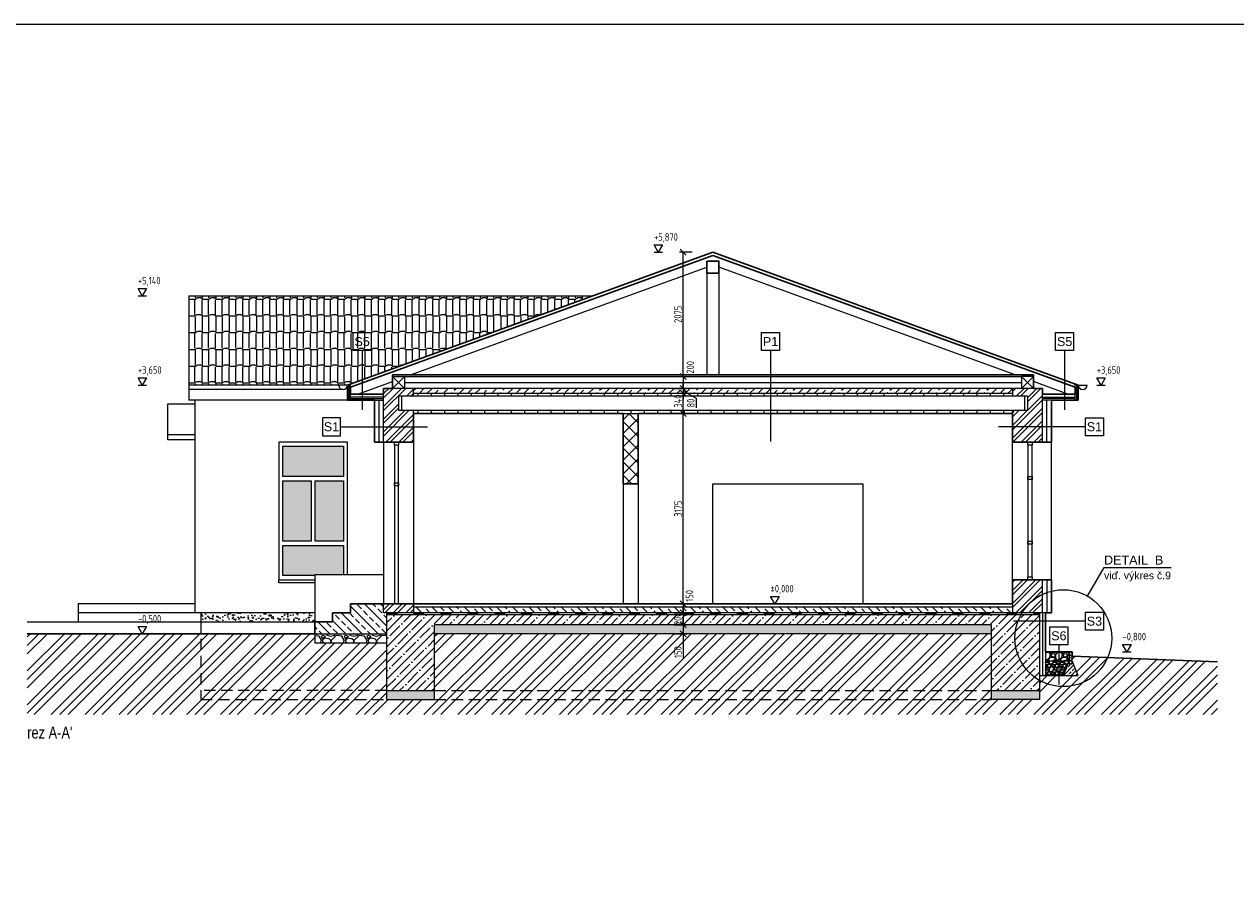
# Model space of a CAD drawing. Header units: millimetres. Extents: x -66400 to 220000, y -39950 to 48800.
# Tile 25 of 48: x 49800 to 70029, y 5867 to 20450. Entities that reach past the tile are written whole.
import ezdxf

# ---------------------------------------------------------------- set-up
doc = ezdxf.new("R2010")
doc.units = ezdxf.units.MM
doc.linetypes.add('ACAD_ISO03W100', pattern=[30, 12, -18])
doc.linetypes.add('HIDDEN', pattern=[9.525, 6.35, -3.175])
doc.layers.get('Defpoints').update_dxf_attribs({"color": 161})
for name, color, linetype, lineweight in [('A koty', 7, 'Continuous', 5), ('A okná-dvere', 144, 'Continuous', 9), ('A pod', 8, 'HIDDEN', 9), ('A steny', 30, 'Continuous', 30), ('A tenkeciary', 8, 'Continuous', 9), ('A tepel.izolacia', 7, 'BATTING', 5), ('HYDROIZOLACIE', 7, 'ACAD_ISO03W100', 30), ('stamp', 1, 'Continuous', 5)]:
    doc.layers.add(name, color=color, linetype=linetype, lineweight=lineweight)
doc.layers.add('A srafy', color=7, linetype='Continuous', lineweight=5, true_color=0x7a7a7a)
doc.styles.add('ARIAL', font='arial.ttf', dxfattribs={"height": 2})
doc.styles.add('ISOCP', font='isocp.shx', dxfattribs={"width": 0.8})
doc.styles.add('TUCNE', font='txt', dxfattribs={"width": 0.7, "height": 600})
doc.linetypes.add('BATTING', pattern='A,0.00254,-2.54,[134,ltypeshp.shx,S=2.54,R=0,X=-2.54,Y=0],-5.08,[134,ltypeshp.shx,S=2.54,R=180,X=2.54,Y=0],-2.54', length=10.16254)
doc.dimstyles.new('50', dxfattribs={"dimscale": 50, "dimtxt": 2.5, "dimasz": 2, "dimexe": 1.25, "dimexo": 3, "dimgap": 0.5, "dimtad": 1, "dimdec": 0, "dimrnd": 5, "dimtxsty": 'ISOCP', "dimblk": 'OBLIQUE', "dimcen": 1.4, "dimclrd": 256, "dimclre": 256, "dimclrt": 256, "dimadec": 0, "dimazin": 0, "dimtfac": 1, "dimtdec": 0, "dimtix": 1, "dimtmove": 2, "dimatfit": 0, "dimfxl": 0, "dimarcsym": 0})
pattern_1 = [(45, (35926.62, 36411.8), (-106.066, 106.066), []), (45, (35997.33, 36411.8), (-106.066, 106.066), [])]
pattern_2 = [(135, (107495.3, 33925), (-134.70384, -134.70384), []), (135, (107495.3, 34059.7), (-134.70384, -134.70384), [95.25, -47.625])]

# ---------------------------------------------------------------- blocks, each defined once
blk = doc.blocks.new('_Oblique')
at = {"color": 0, "linetype": 'ByBlock', "lineweight": -2}
blk.add_line((-0.5, -0.5), (0.5, 0.5), dxfattribs=at)
blk = doc.blocks.new('*D395')
at = {"layer": 'A koty', "lineweight": -2, "transparency": 16777216}
for p, q in [((60653, 13950), (60865, 13950)), ((60803, 10775), (60803, 13950)), ((60653, 10775), (60865, 10775))]:
    blk.add_line(p, q, dxfattribs=at)
at = {"layer": 'Defpoints', "color": 0, "transparency": 16777216}
for p in [(60050, 13950), (60803, 13950), (60050, 10775)]:
    blk.add_point(p, dxfattribs=at)
at = {"layer": 'A koty', "lineweight": -2, "transparency": 16777216, "xscale": 100, "yscale": 100, "zscale": 100}
for p, rotation in [((60803, 13950), 90), ((60803, 10775), 270)]:
    blk.add_blockref('_Oblique', p, dxfattribs=dict(at, rotation=rotation))
at = {"layer": 'A koty', "transparency": 16777216, "insert": (60715, 12363), "char_height": 125, "attachment_point": 5, "rotation": 90, "style": 'ISOCP'}
blk.add_mtext('3175', dxfattribs=at)
blk = doc.blocks.new('*D396')
at = {"layer": 'A koty', "lineweight": -2, "transparency": 16777216}
for p, q in [((60653, 14290), (60865, 14290)), ((60803, 13950), (60803, 14290)), ((60653, 13950), (60865, 13950))]:
    blk.add_line(p, q, dxfattribs=at)
at = {"layer": 'Defpoints', "color": 0, "transparency": 16777216}
for p in [(56300, 14290), (60803, 14290), (60050, 13950)]:
    blk.add_point(p, dxfattribs=at)
at = {"layer": 'A koty', "lineweight": -2, "transparency": 16777216, "xscale": 100, "yscale": 100, "zscale": 100}
for p, rotation in [((60803, 14290), 90), ((60803, 13950), 270)]:
    blk.add_blockref('_Oblique', p, dxfattribs=dict(at, rotation=rotation))
at = {"layer": 'A koty', "transparency": 16777216, "insert": (60715, 14160), "char_height": 125, "attachment_point": 5, "rotation": 90, "style": 'ISOCP'}
blk.add_mtext('340', dxfattribs=at)
blk = doc.blocks.new('*D397')
at = {"layer": 'A koty', "lineweight": -2, "transparency": 16777216}
for p, q in [((60953, 16645), (60740, 16645)), ((60803, 14570), (60803, 16645)), ((60653, 14570), (60865, 14570))]:
    blk.add_line(p, q, dxfattribs=at)
at = {"layer": 'Defpoints', "color": 0, "transparency": 16777216}
for p in [(60803, 16645), (61300, 16645), (56150, 14570)]:
    blk.add_point(p, dxfattribs=at)
at = {"layer": 'A koty', "lineweight": -2, "transparency": 16777216, "xscale": 100, "yscale": 100, "zscale": 100}
for p, rotation in [((60803, 16645), 90), ((60803, 14570), 270)]:
    blk.add_blockref('_Oblique', p, dxfattribs=dict(at, rotation=rotation))
at = {"layer": 'A koty', "transparency": 16777216, "insert": (60715, 15608), "char_height": 125, "attachment_point": 5, "rotation": 90, "style": 'ISOCP'}
blk.add_mtext('2075', dxfattribs=at)
blk = doc.blocks.new('*D398')
at = {"layer": 'A koty', "lineweight": -2, "transparency": 16777216}
for p, q in [((60653, 10775), (60865, 10775)), ((60803, 10775), (60803, 10875)), ((60803, 10775), (60803, 10625)), ((60653, 10625), (60865, 10625)), ((60803, 10625), (60803, 10525))]:
    blk.add_line(p, q, dxfattribs=at)
at = {"layer": 'Defpoints', "color": 0, "transparency": 16777216}
for p in [(60050, 10775), (56300, 10625), (60803, 10625)]:
    blk.add_point(p, dxfattribs=at)
at = {"layer": 'A koty', "lineweight": -2, "transparency": 16777216, "xscale": 100, "yscale": 100, "zscale": 100}
for p, rotation in [((60803, 10775), 270), ((60803, 10625), 90)]:
    blk.add_blockref('_Oblique', p, dxfattribs=dict(at, rotation=rotation))
at = {"layer": 'A koty', "transparency": 16777216, "insert": (60908, 10907), "char_height": 125, "attachment_point": 5, "rotation": 90, "style": 'ISOCP'}
blk.add_mtext('150', dxfattribs=at)
blk = doc.blocks.new('*D399')
at = {"layer": 'A koty', "lineweight": -2, "transparency": 16777216}
for p, q in [((60803, 10425), (60803, 10525)), ((60653, 10425), (60865, 10425)), ((60803, 10425), (60803, 10275)), ((60653, 10275), (60865, 10275)), ((60803, 10275), (60803, 9865))]:
    blk.add_line(p, q, dxfattribs=at)
at = {"layer": 'Defpoints', "color": 0, "transparency": 16777216}
for p in [(56650, 10425), (56650, 10275), (60803, 10275)]:
    blk.add_point(p, dxfattribs=at)
at = {"layer": 'A koty', "lineweight": -2, "transparency": 16777216, "xscale": 100, "yscale": 100, "zscale": 100}
for p, rotation in [((60803, 10425), 270), ((60803, 10275), 90)]:
    blk.add_blockref('_Oblique', p, dxfattribs=dict(at, rotation=rotation))
at = {"layer": 'A koty', "transparency": 16777216, "insert": (60715, 9970), "char_height": 125, "attachment_point": 5, "rotation": 90, "style": 'ISOCP'}
blk.add_mtext('150', dxfattribs=at)
blk = doc.blocks.new('*D400')
at = {"layer": 'A koty', "lineweight": -2, "transparency": 16777216}
for p, q in [((60653, 14570), (60865, 14570)), ((60803, 14570), (60803, 14670)), ((60803, 14570), (60803, 14370)), ((60653, 14370), (60865, 14370)), ((60803, 14370), (60803, 14270))]:
    blk.add_line(p, q, dxfattribs=at)
at = {"layer": 'Defpoints', "color": 0, "transparency": 16777216}
for p in [(56150, 14570), (56150, 14370), (60803, 14370)]:
    blk.add_point(p, dxfattribs=at)
at = {"layer": 'A koty', "lineweight": -2, "transparency": 16777216, "xscale": 100, "yscale": 100, "zscale": 100}
for p, rotation in [((60803, 14570), 270), ((60803, 14370), 90)]:
    blk.add_blockref('_Oblique', p, dxfattribs=dict(at, rotation=rotation))
at = {"layer": 'A koty', "transparency": 16777216, "insert": (60921, 14723), "char_height": 125, "attachment_point": 5, "rotation": 90, "style": 'ISOCP'}
blk.add_mtext('200', dxfattribs=at)
blk = doc.blocks.new('*D401')
at = {"layer": 'A koty', "lineweight": -2, "transparency": 16777216}
for p, q in [((60653, 14370), (60865, 14370)), ((60803, 14370), (60803, 14470)), ((60803, 14370), (60803, 14290)), ((60803, 14370), (60803, 14290)), ((60653, 14290), (60865, 14290)), ((60803, 14330), (61018, 14205)), ((60803, 14290), (60803, 14190)), ((61018, 14205), (61018, 14045))]:
    blk.add_line(p, q, dxfattribs=at)
at = {"layer": 'Defpoints', "color": 0, "transparency": 16777216}
for p in [(56150, 14370), (56300, 14290), (60803, 14290)]:
    blk.add_point(p, dxfattribs=at)
at = {"layer": 'A koty', "lineweight": -2, "transparency": 16777216, "xscale": 100, "yscale": 100, "zscale": 100}
for p, rotation in [((60803, 14370), 270), ((60803, 14290), 90)]:
    blk.add_blockref('_Oblique', p, dxfattribs=dict(at, rotation=rotation))
at = {"layer": 'A koty', "transparency": 16777216, "insert": (60930, 14125), "char_height": 125, "attachment_point": 5, "rotation": 90, "style": 'ISOCP'}
blk.add_mtext('80', dxfattribs=at)
blk = doc.blocks.new('*D402')
at = {"layer": 'A koty', "lineweight": -2, "transparency": 16777216}
for p, q in [((60803, 10625), (60803, 10725)), ((60653, 10625), (60865, 10625)), ((60803, 10625), (60803, 10425)), ((60653, 10425), (60865, 10425)), ((60803, 10425), (60803, 10325))]:
    blk.add_line(p, q, dxfattribs=at)
at = {"layer": 'Defpoints', "color": 0, "transparency": 16777216}
for p in [(56300, 10625), (56650, 10425), (60803, 10425)]:
    blk.add_point(p, dxfattribs=at)
at = {"layer": 'A koty', "lineweight": -2, "transparency": 16777216, "xscale": 100, "yscale": 100, "zscale": 100}
for p, rotation in [((60803, 10625), 270), ((60803, 10425), 90)]:
    blk.add_blockref('_Oblique', p, dxfattribs=dict(at, rotation=rotation))
at = {"layer": 'A koty', "transparency": 16777216, "insert": (60715, 10525), "char_height": 125, "attachment_point": 5, "rotation": 90, "style": 'ISOCP'}
blk.add_mtext('200', dxfattribs=at)

msp = doc.modelspace()

# ---------------------------------------------------------------- hatches: boundary and pattern name
at = {"layer": 'A srafy'}
h = msp.add_hatch(dxfattribs=at)
h.set_pattern_fill('BRAMAC-ALPSKA-28', color=256, scale=1.5)
h.set_pattern_definition([(90, (20257.61, 50625), (-226.5768, 1e-14), [247.8687, -312.53]), (31.72983, (20257.61, 50606.95), (226.57683, -1e-09), [44.162, -1021.4082]), (0, (20295.2, 50630.17), (0, 560.399), [42.6329, -183.944]), (148.2702, (20375.37, 50606.95), (-226.57683, -2e-08), [44.162, -1021.4087]), (0, (20375.37, 50606.95), (0, 560.399), [108.821, -117.7557]), (90, (20375.37, 50625), (-226.5768, 1e-14), [247.8687, -312.53]), (31.72983, (20250.11, 50887.14), (226.57683, -1e-09), [44.162, -1021.4082]), (0, (20287.7, 50910.37), (0, 560.399), [42.6329, -183.944]), (148.27017, (20367.87, 50887.14), (-226.57683, -1e-09), [44.162, -1021.4082]), (0, (20367.87, 50887.14), (0, 560.399), [108.8215, -117.7554]), (90, (20250.11, 50905.2), (-226.5768, 1e-14), [247.8687, -312.53]), (90, (20367.87, 50905.2), (-226.5768, 1e-14), [247.8687, -312.53])])
h.paths.add_polyline_path([(55200, 14425), (59300, 15917.3), (52550, 15917.3), (52550, 14425)])
h = msp.add_hatch(dxfattribs=at)
h.set_pattern_fill('ZDIVO-OBECNE', color=256, scale=50)
h.set_pattern_definition(pattern_1)
h.paths.add_polyline_path([(56300, 13900), (56300, 14000), (56050, 14000), (56050, 14240), (56300, 14240), (56300, 14370), (55800, 14370), (55800, 14225), (55800, 13475), (56300, 13475)])
h = msp.add_hatch(dxfattribs=at)
h.set_pattern_fill('ANSI33', color=256, scale=30)
h.set_pattern_definition([(45, (107495.3, 34005), (-134.70384, 134.70384), []), (45, (107630, 34005), (-134.70384, 134.70384), [95.25, -47.625])])
h.paths.add_polyline_path([(66300, 14370), (56300, 14370), (56300, 14290), (66300, 14290)])
h = msp.add_hatch(dxfattribs=at)
h.set_pattern_fill('ZDIVO-OBECNE', color=256, scale=50)
h.set_pattern_definition(pattern_1)
h.paths.add_polyline_path([(66800, 14225), (66800, 14370), (66300, 14370), (66300, 14240), (66550, 14240), (66550, 14000), (66300, 14000), (66300, 13900), (66300, 13475), (66800, 13475)])
h = msp.add_hatch(dxfattribs=at)
h.set_pattern_fill('ANSI31', color=256, scale=70, angle=45)
h.set_pattern_definition([(90, (107495.3, 33990), (-222.25, 0), [])])
h.paths.add_polyline_path([(56350, 14290), (56350, 14240), (66300, 14240), (66300, 14290)])
h = msp.add_hatch(dxfattribs=at)
h.set_pattern_fill('ANSI31', color=256, scale=70, angle=45)
h.set_pattern_definition([(90, (107495.3, 33900), (-222.25, 0), [])])
h.paths.add_polyline_path([(66300, 14000), (56300, 14000), (56300, 13950), (66300, 13950)])
h = msp.add_hatch(dxfattribs=at)
h.set_pattern_fill('ANSI37', color=256, scale=50)
h.set_pattern_definition([(45, (107495.3, 33925), (-112.2532, 112.2532), []), (135, (107495.3, 33925), (-112.2532, -112.2532), [])])
h.paths.add_polyline_path([(60050, 13950), (59800, 13950), (59800, 12775), (60050, 12775)])
h = msp.add_hatch(color=256, dxfattribs=at)
h.dxf.hatch_style = 1
h.paths.add_polyline_path([(55130, 12900), (55130, 13405), (54120, 13405), (54120, 12900)])
h.paths.add_polyline_path([(55130, 12830), (54660, 12830), (54660, 11820), (55130, 11820)])
h.paths.add_polyline_path([(54590, 12830), (54120, 12830), (54120, 11820), (54590, 11820)])
h.paths.add_polyline_path([(54650, 11245), (54650, 11260), (55130, 11260), (55130, 11750), (54120, 11750), (54120, 11245)])
h = msp.add_hatch(dxfattribs=at)
h.set_pattern_fill('ZDIVO-OBECNE', color=256, scale=50)
h.set_pattern_definition(pattern_1)
h.paths.add_polyline_path([(66800, 11175), (66300, 11175), (66300, 10775), (66300, 10625), (66750, 10625), (66800, 10625)])
h = msp.add_hatch(dxfattribs=at)
h.set_pattern_fill('ANSI33', color=256, scale=30, angle=90)
h.set_pattern_definition(pattern_2)
h.paths.add_polyline_path([(55850, 10275), (55850, 10625), (55800, 10625), (55800, 10775), (55250, 10775), (55250, 10625), (54950, 10625), (54950, 10475), (54650, 10475), (54650, 10275)])
h = msp.add_hatch(dxfattribs=at)
h.set_pattern_fill('ZDIVO-OBECNE', color=256, scale=50)
h.set_pattern_definition(pattern_1)
h.paths.add_polyline_path([(56300, 10775), (55800, 10775), (55800, 10625), (55850, 10625), (56300, 10625)])
h = msp.add_hatch(dxfattribs=at)
h.set_pattern_fill('ANSI33', color=256, scale=30, angle=90)
h.set_pattern_definition(pattern_2)
h.paths.add_polyline_path([(56300, 10725), (56300, 10625), (66300, 10625), (66300, 10725)])
h = msp.add_hatch(dxfattribs=at)
h.set_pattern_fill('AR-CONC', color=256, angle=90)
h.set_pattern_definition([(140, (-7300, 27925), (15.9391, 182.18467), [19.05, -209.55]), (85, (-7300, 27925), (-191.05685, -35.2434), [15.24, -167.6406]), (190.45144, (-7298.67, 27940.18), (-175.11775, 146.94125), [16.19, -178.09024]), (136.1842, (-7350.8, 27925), (42.0423, 271.07904), [28.575, -314.325]), (186.63556, (-7347.3, 27947.6), (-247.4261, 237.4041), [24.285, -267.1356]), (81.18415, (-7350.8, 27925), (-247.4261, 237.4041), [22.86, -251.4597]), (111, (-7338.1, 27950.4), (102.2652, 151.6144), [19.05, -209.55]), (56, (-7338.1, 27950.4), (-184.18797, 61.80203), [15.24, -167.64]), (161.45145, (-7329.58, 27963.03), (-81.92277, 213.4164), [16.19, -178.08994]), (127.5, (-7300, 27925), (-84.55504, 3.0886), [0, -165.608, 0, -170.18, 0, -168.275]), (97.5, (-7300, 27925), (-100.18057, 66.81966), [0, -97.028, 0, -161.798, 0, -64.135]), (57.5, (-7300, 27868.36), (5.728744, 135.590595), [0, -63.5, 0, -198.12, 0, -262.89]), (47.5, (-7300, 27842.96), (-25.4265, 148.12918), [0, -82.55, 0, -131.572, 0, -186.69])])
h.paths.add_polyline_path([(54650, 10625), (52750, 10625), (52750, 10475), (54650, 10475)])
h = msp.add_hatch(dxfattribs=at)
h.set_pattern_fill('ANSI35', color=256, scale=30)
h.paths.add_polyline_path([(56650, 10425), (65950, 10425), (65950, 9325), (66750, 9325), (66750, 10595), (55850, 10595), (55850, 9325), (56650, 9325)])
h = msp.add_hatch(dxfattribs=at)
h.set_pattern_fill('GRAVEL', color=256, scale=10)
h.set_pattern_definition([(228.01279, (36109.496, 36665.796), (-2032, -2286), [34.1721, -3383.0484]), (184.96974, (36086.636, 36640.396), (3047.9999988, 254.0000145), [58.6405, -5805.4049]), (132.510447, (36028.216, 36635.316), (2540.000001, -2793.999999), [41.3482, -4093.4723]), (267.27369, (35929.156, 36571.816), (254.0000005, 5080), [53.4005, -5286.6437]), (292.833654, (35926.616, 36518.476), (-1270, 3048), [52.3634, -5183.9808]), (357.27369, (35946.936, 36470.216), (-5080, 254.0000005), [53.4005, -5286.6437]), (37.69424, (36000.276, 36467.676), (-3301.9999999, -2540.0000002), [70.6194, -6991.3115]), (72.255328, (36056.156, 36510.856), (1778.0000005, 5587.9999998), [66.672, -6600.5257]), (121.429566, (36076.476, 36574.356), (-2032.0000003, 3301.9999998), [53.5813, -5304.5546]), (175.23636, (36048.536, 36620.076), (2794, -254), [61.1713, -2997.3937]), (222.397438, (35987.576, 36625.156), (-3047.9999999, -2794.0000001), [79.1078, -7831.6773]), (138.814075, (36180.616, 36569.276), (-1778, 1524), [27.0005, -2673.0566]), (171.469234, (36160.296, 36587.056), (3302, -507.9999994), [51.3682, -5085.4639]), (225, (36109.5, 36594.68), (-4e-14, -254), [35.921, -323.2893]), (203.19859, (36091.716, 36625.156), (1270, 508), [19.3441, -1915.0622]), (291.80141, (36073.936, 36617.536), (-254, 762), [27.3566, -1340.4753]), (30.96376, (36084.096, 36592.136), (762, 508), [44.432, -1436.6298]), (161.56505, (36122.196, 36615), (508, -254), [32.1287, -771.0898]), (16.38954, (35926.616, 36617.536), (2540, 762), [45.0088, -4455.8827]), (70.346176, (35969.796, 36630.236), (-1016, -2794), [37.7599, -3738.2216]), (293.19859, (36122.196, 36665.796), (-508, 1270), [38.688, -1895.7184]), (343.61046, (36137.436, 36630.236), (-2540, 762), [45.0088, -4455.8827]), (339.443955, (35926.616, 36460.056), (-1270, 508), [43.4035, -2126.7734]), (294.77514, (35967.256, 36444.816), (-1270.0000015, 2793.999999), [36.3672, -3600.3593]), (66.80141, (36124.736, 36411.796), (508, 1270), [38.688, -1895.7184]), (17.354025, (36139.976, 36447.356), (-3302, -1016), [42.5783, -4215.2376]), (69.443955, (36000.276, 36411.796), (-508, -1270), [21.7018, -2148.4752]), (101.30993, (36109.496, 36411.796), (-254, 1016), [12.9515, -1282.1995]), (165.96376, (36106.956, 36424.496), (762, -254), [52.3634, -994.9055]), (186.009006, (36056.156, 36437.196), (2540, 254), [48.5267, -4804.1365]), (303.69007, (36084.096, 36569.276), (-254, 508), [36.6324, -879.1776]), (353.157227, (36104.416, 36538.796), (4318, -507.9999998), [63.9557, -6331.6009]), (60.945396, (36167.916, 36531.176), (-1016, -1778), [26.1508, -2588.9392]), (90, (36180.62, 36554.04), (-254, 254), [15.24, -238.76]), (120.256437, (36051.076, 36444.816), (1016, -1778), [35.2867, -3493.3941]), (48.01279, (36033.296, 36475.296), (2032, 2286), [68.3443, -3348.8762]), (0, (36079.02, 36526.1), (254, 254), [66.04, -187.96]), (325.304846, (36145.056, 36526.096), (2540.000001, -1777.9999986), [40.161, -3975.9317]), (254.0546, (36178.076, 36503.236), (-254, -1016), [36.9829, -1812.165]), (207.645975, (36167.916, 36467.676), (-4826.0000002, -2539.9999997), [60.2145, -5961.2464]), (175.42608, (36114.576, 36439.736), (-3302, 254), [63.703, -6306.5846])])
h.paths.add_polyline_path([(56650, 9175), (56650, 9325), (55850, 9325), (55850, 9175)])
h.paths.add_polyline_path([(65950, 10275), (65950, 10425), (56650, 10425), (56650, 10275)])
h.paths.add_polyline_path([(66750, 9175), (66750, 9325), (65950, 9325), (65950, 9175)])
h = msp.add_hatch(dxfattribs=at)
h.set_pattern_fill('ZEM_PUVODNI', color=256, scale=100)
h.set_pattern_definition([(45, (107495.3, 33925), (-282.8427, 282.8427), []), (45, (107636.7, 33925), (-282.8427, 282.8427), []), (45, (107778.14, 33925), (-282.8427, 282.8427), [])])
h.paths.add_polyline_path([(67300, 9903.2), (67300, 9822.6), (67400, 9575), (66750, 9575), (66750, 9175), (65950, 9175), (65950, 10275), (56650, 10275), (56650, 9175), (55850, 9175), (55850, 10125), (54650, 10125), (54650, 10275), (49850, 10275), (49850, 8925), (69725.3, 8925), (69725.3, 9807.3)])
h = msp.add_hatch(dxfattribs=at)
h.set_pattern_fill('GRAVEL', color=256, scale=15)
h.set_pattern_definition([(228.01279, (107769.616, 34306), (-3048, -3429), [51.2582, -5074.5725]), (184.96974, (107735.326, 34267.9), (4571.999998, 381.0000217), [87.9607, -8708.1073]), (132.510447, (107647.696, 34260.28), (3810.000002, -4190.999999), [62.0222, -6140.2084]), (267.27369, (107499.106, 34165.03), (381.000001, 7620), [80.1007, -7929.9656]), (292.833654, (107495.296, 34085.02), (-1905, 4572), [78.545, -7775.9712]), (357.27369, (107525.776, 34012.63), (-7620, 381.000001), [80.1007, -7929.9656]), (37.69424, (107605.786, 34008.82), (-4952.9999998, -3810.0000003), [105.929, -10486.9673]), (72.255328, (107689.606, 34073.59), (2667.0000007, 8381.9999998), [100.008, -9900.7885]), (121.429566, (107720.086, 34168.84), (-3048.0000004, 4953), [80.372, -7956.8319]), (175.23636, (107678.176, 34237.42), (4191, -381), [91.757, -4496.0905]), (222.397438, (107586.736, 34245.04), (-4571.9999999, -4191.0000002), [118.6617, -11747.5159]), (138.814075, (107876.296, 34161.22), (-2667, 2286), [40.5007, -4009.5849]), (171.469234, (107845.816, 34187.89), (4953, -761.999999), [77.0523, -7628.1958]), (225, (107769.62, 34199.32), (-5e-14, -381), [53.8814, -484.934]), (203.19859, (107742.946, 34245.04), (1905, 762), [29.0162, -2872.5934]), (291.80141, (107716.276, 34233.61), (-381, 1143), [41.0348, -2010.713]), (30.96376, (107731.516, 34195.51), (1143, 762), [66.648, -2154.9447]), (161.56505, (107788.67, 34229.8), (762, -381), [48.193, -1156.6347]), (16.38954, (107495.296, 34233.61), (3810, 1143), [67.5132, -6683.824]), (70.346176, (107560.066, 34252.66), (-1524, -4191), [56.6398, -5607.3324]), (293.19859, (107788.666, 34306), (-762, 1905), [58.032, -2843.5775]), (343.61046, (107811.526, 34252.66), (-3810, 1143), [67.5132, -6683.824]), (339.443955, (107495.296, 33997.39), (-1905, 762), [65.1053, -3190.1601]), (294.77514, (107556.256, 33974.53), (-1905.000002, 4190.999999), [54.5508, -5400.539]), (66.80141, (107792.476, 33925), (762, 1905), [58.032, -2843.5775]), (17.354025, (107815.336, 33978.34), (-4953, -1524), [63.8674, -6322.8564]), (69.443955, (107605.786, 33925), (-762, -1905), [32.5526, -3222.7128]), (101.30993, (107769.616, 33925), (-381, 1524), [19.4272, -1923.2992]), (165.96376, (107765.81, 33944.05), (1143, -381), [78.545, -1492.3582]), (186.009006, (107689.606, 33963.1), (3810, 381), [72.79, -7206.2047]), (303.69007, (107731.52, 34161.22), (-381, 762), [54.9486, -1318.7665]), (353.157227, (107761.996, 34115.5), (6477, -761.9999997), [95.9335, -9497.4014]), (60.945396, (107857.246, 34104.07), (-1524, -2667), [39.2262, -3883.4088]), (90, (107876.3, 34138.36), (-381, 381), [22.86, -358.14]), (120.256437, (107681.986, 33974.53), (1524, -2667), [52.93, -5240.0911]), (48.01279, (107655.316, 34020.25), (3048, 3429), [102.5164, -5023.3143]), (0, (107723.9, 34096.45), (381, 381), [99.06, -281.94]), (325.304846, (107822.956, 34096.45), (3810.000001, -2666.999998), [60.2414, -5963.8975]), (254.0546, (107872.486, 34062.16), (-381, -1524), [55.4744, -2718.2475]), (207.645975, (107857.246, 34008.82), (-7239.0000003, -3809.9999995), [90.3218, -8941.8697]), (175.42608, (107777.236, 33966.91), (-4953, 381), [95.5544, -9459.877])])
h.paths.add_polyline_path([(54650, 10275), (54650, 10125), (55850, 10125), (55850, 10275)])
at = {"layer": 'A srafy', "true_color": 0xf0300a}
h = msp.add_hatch(dxfattribs=at)
h.set_pattern_fill('GRAVEL', color=20, scale=8)
h.set_pattern_definition([(228.012788, (36072.92, 36614.996), (-1625.6, -1828.8), [27.3377, -2706.4387]), (184.96974, (36054.632, 36594.676), (2438.399999, 203.2000116), [46.9124, -4644.3239]), (132.510447, (36007.896, 36590.612), (2032.000001, -2235.1999992), [33.0785, -3274.7778]), (267.27369, (35928.648, 36539.812), (203.2000004, 4064), [42.7204, -4229.315]), (292.833654, (35926.616, 36497.14), (-1016, 2438.4), [41.8907, -4147.1846]), (357.27369, (35942.872, 36458.532), (-4064, 203.2000004), [42.7204, -4229.315]), (37.69424, (35985.5436, 36456.5), (-2641.5999999, -2032.0000002), [56.4955, -5593.0492]), (72.255328, (36030.2476, 36491.044), (1422.4000004, 4470.3999999), [53.3376, -5280.4205]), (121.429566, (36046.504, 36541.844), (-1625.6000002, 2641.5999999), [42.865, -4243.6437]), (175.23636, (36024.152, 36578.42), (2235.2, -203.2000004), [48.9371, -2397.915]), (222.397438, (35975.3836, 36582.484), (-2438.3999999, -2235.2000001), [63.2862, -6265.3418]), (138.814075, (36129.816, 36537.78), (-1422.4, 1219.2), [21.6004, -2138.4453]), (171.469234, (36113.56, 36552.004), (2641.6, -406.3999995), [41.0946, -4068.3711]), (225, (36072.92, 36558.1), (-3e-14, -203.2), [28.7367, -258.6314]), (203.19859, (36058.696, 36582.484), (1016, 406.4), [15.4753, -1532.0498]), (291.80141, (36044.47, 36576.388), (-203.2, 609.6), [21.88525, -1072.3802]), (30.96376, (36052.6, 36556.068), (609.6, 406.4), [35.5456, -1149.3039]), (161.56505, (36083.08, 36574.356), (406.4, -203.2), [25.703, -616.8718]), (16.38954, (35926.616, 36576.388), (2032, 609.6), [36.007, -3564.7061]), (70.346176, (35961.16, 36586.548), (-812.8, -2235.2), [30.2079, -2990.5773]), (293.19859, (36083.08, 36614.996), (-406.4, 1016), [30.9504, -1516.5747]), (343.61046, (36095.272, 36586.548), (-2032, 609.6), [36.007, -3564.7061]), (339.443955, (35926.616, 36450.404), (-1016, 406.4), [34.7228, -1701.4187]), (294.77514, (35959.128, 36438.212), (-1016.000001, 2235.1999995), [29.0938, -2880.2875]), (66.80141, (36085.112, 36411.796), (406.4, 1016), [30.9504, -1516.5747]), (17.354025, (36097.304, 36440.244), (-2641.6, -812.8), [34.0626, -3372.1901]), (69.443955, (35985.544, 36411.796), (-406.4, -1016), [17.3614, -1718.7802]), (101.30993, (36072.92, 36411.796), (-203.2, 812.8), [10.3612, -1025.7596]), (165.96376, (36070.89, 36421.956), (609.6, -203.2), [41.8907, -795.9244]), (186.009006, (36030.248, 36432.116), (2032, 203.2), [38.8214, -3843.3092]), (303.69007, (36052.6, 36537.78), (-203.2, 406.4), [29.3059, -703.3421]), (353.157227, (36068.856, 36513.396), (3454.4, -406.3999998), [51.1645, -5065.2807]), (60.945396, (36119.656, 36507.3), (-812.8, -1422.4), [20.9207, -2071.1514]), (90, (36129.82, 36525.59), (-203.2, 203.2), [12.192, -191.008]), (120.256437, (36026.184, 36438.212), (812.8, -1422.4), [28.2294, -2794.7153]), (48.012787, (36011.96, 36462.596), (1625.6, 1828.8), [54.6754, -2679.101]), (0, (36048.54, 36503.24), (203.2, 203.2), [52.832, -150.368]), (325.304846, (36101.368, 36503.236), (2032.0000008, -1422.399999), [32.1288, -3180.7453]), (254.054604, (36127.784, 36484.948), (-203.2, -812.8), [29.5863, -1449.732]), (207.645975, (36119.656, 36456.5), (-3860.8000001, -2031.9999997), [48.1716, -4768.99715]), (175.426079, (36076.984, 36434.148), (-2641.6, 203.2), [50.9624, -5045.2677])])
h.paths.add_polyline_path([(66850, 9975), (66850, 9825), (67250, 9825), (67250, 9975)])
at = {"layer": 'A srafy'}
h = msp.add_hatch(dxfattribs=at)
h.set_pattern_fill('ANSI33', color=256, scale=10, angle=90)
h.set_pattern_definition([(135, (35926.616, 36411.796), (-44.90128, -44.90128), []), (135, (35926.616, 36456.7), (-44.90128, -44.90128), [31.75, -15.875])])
h.paths.add_polyline_path([(67250, 9775), (67300, 9775), (67300, 9903.2), (67300, 9975), (67250, 9975)])
at = {"layer": 'A srafy', "true_color": 0xf0300a}
h = msp.add_hatch(dxfattribs=at)
h.set_pattern_fill('GRAVEL', color=20, scale=5)
h.set_pattern_definition([(228.012788, (36018.056, 36538.796), (-1016, -1143), [17.08607, -1691.5242]), (184.969741, (36006.6256, 36526.096), (1523.9999994, 127.0000072), [29.32024, -2902.70244]), (132.510447, (35977.4156, 36523.556), (1270.0000005, -1396.9999995), [20.67408, -2046.73614]), (267.273689, (35927.8856, 36491.806), (127.0000003, 2540), [26.70023, -2643.32187]), (292.833654, (35926.6156, 36465.136), (-635.00000005, 1524), [26.1817, -2591.9904]), (357.273689, (35936.7756, 36441.006), (-2540, 127.0000003), [26.70023, -2643.32187]), (37.69424, (35963.4456, 36439.736), (-1650.99999993, -1270.0000001), [35.3097, -3495.65577]), (72.255328, (35991.3856, 36461.326), (889.00000024, 2793.9999999), [33.33598, -3300.26283]), (121.429566, (36001.5456, 36493.076), (-1016.00000014, 1650.9999999), [26.79065, -2652.2773]), (175.236358, (35987.576, 36515.936), (1397, -127.0000002), [30.58566, -1498.69685]), (222.397438, (35957.0956, 36518.476), (-1523.99999995, -1397.00000005), [39.5539, -3915.83863]), (138.814075, (36053.616, 36490.536), (-889, 762), [13.50023, -1336.5283]), (171.469234, (36043.4556, 36499.426), (1651, -253.9999997), [25.6841, -2542.73195]), (225, (36018.06, 36503.24), (-2e-14, -127), [17.96047, -161.64466]), (203.19859, (36009.166, 36518.476), (635, 254), [9.67207, -957.5311]), (291.80141, (36000.276, 36514.666), (-127, 381), [13.6783, -670.23765]), (30.963757, (36005.356, 36501.966), (381, 254), [22.216, -718.3149]), (161.56505, (36024.406, 36513.396), (254, -127), [16.06436, -385.5449]), (16.38954, (35926.6156, 36514.666), (1270, 381), [22.5044, -2227.94133]), (70.346176, (35948.206, 36521.016), (-508, -1397), [18.87995, -1869.1108]), (293.19859, (36024.406, 36538.796), (-254, 635), [19.344, -947.85918]), (343.61046, (36032.0256, 36521.016), (-1270, 380.9999999), [22.5044, -2227.94133]), (339.443955, (35926.616, 36435.926), (-635, 254), [21.70176, -1063.3867]), (294.77514, (35946.936, 36428.306), (-635.0000008, 1396.9999997), [18.1836, -1800.17967]), (66.80141, (36025.676, 36411.796), (254, 635), [19.344, -947.85918]), (17.354025, (36033.2956, 36429.576), (-1651, -508.0000001), [21.28914, -2107.6188]), (69.443955, (35963.446, 36411.796), (-254, -635), [10.85088, -1074.2376]), (101.30993, (36018.056, 36411.796), (-127, 508), [6.47573, -641.09975]), (165.96376, (36016.786, 36418.146), (381, -127), [26.1817, -497.45273]), (186.009006, (35991.3856, 36424.496), (1270, 127.0000001), [24.26335, -2402.06824]), (303.69007, (36005.356, 36490.536), (-127, 254), [18.3162, -439.5888]), (353.157227, (36015.5156, 36475.296), (2159, -253.9999999), [31.97784, -3165.80045]), (60.945396, (36047.266, 36471.486), (-508, -889), [13.0754, -1294.4696]), (90, (36053.62, 36482.92), (-127, 127), [7.62, -119.38]), (120.256437, (35988.846, 36428.306), (508, -889), [17.64335, -1746.69704]), (48.012787, (35979.956, 36443.546), (1016, 1143), [34.17214, -1674.4381]), (0, (36002.82, 36468.95), (127, 127), [33.02, -93.98]), (325.304846, (36035.836, 36468.946), (1270.0000005, -888.9999993), [20.08048, -1987.96584]), (254.054604, (36052.346, 36457.516), (-127, -508), [18.49145, -906.0825]), (207.645975, (36047.2656, 36439.736), (-2413.0000001, -1269.9999998), [30.10725, -2980.62322]), (175.426079, (36020.5956, 36425.766), (-1651, 127), [31.85147, -3153.29232])])
h.paths.add_polyline_path([(66850, 9825), (66850, 9575), (67150, 9575), (67250, 9822.6), (67250, 9825)])
at = {"layer": 'A srafy'}
h = msp.add_hatch(dxfattribs=at)
h.set_pattern_fill('ANSI33', color=256, scale=15)
h.set_pattern_definition([(45, (35926.62, 36411.8), (-67.35192, 67.35192), []), (45, (35993.97, 36411.8), (-67.35192, 67.35192), [47.625, -23.8125])])
h.paths.add_polyline_path([(67250, 9775), (67250, 9822.6), (67150, 9575), (67400, 9575), (67300, 9822.6), (67300, 9775)])

# ---------------------------------------------------------------- linework, layer by layer
at = {"layer": 'A koty'}
for p, q in [((60317.7, 16645.2), (60457.7, 16645.2)), ((51700, 15917.3), (51840, 15917.3)), ((55442, 15002), (55442, 14014.5)), ((62261.3, 15002), (62261.3, 13481.7)), ((67172, 15002), (67172, 14014.5)), ((51700, 14425), (51840, 14425)), ((67710, 14425), (67850, 14425)), ((55080.5, 13729.9), (56534.7, 13729.9)), ((67519.5, 13729.9), (66065.3, 13729.9)), ((67554.2, 10901.7), (67830, 11379.9)), ((67830, 11379.9), (68950, 11379.9)), ((62193.4, 10775), (62473.4, 10775)), ((67519.5, 10483.5), (66316.2, 10483.5)), ((67075, 10090), (67075, 9430)), ((68140, 9975), (68280, 9975))]:
    msp.add_line(p, q, dxfattribs=at)
for points in [[(60317.7, 16766.5), (60457.7, 16766.5), (60387.7, 16645.2), (60317.7, 16766.5)], [(51700, 16038.5), (51840, 16038.5), (51770, 15917.3), (51700, 16038.5)], [(51700, 14546.2), (51840, 14546.2), (51770, 14425), (51700, 14546.2)], [(67710, 14546.2), (67850, 14546.2), (67780, 14425), (67710, 14546.2)], [(62263.4, 10896.2), (62403.4, 10896.2), (62333.4, 10775), (62263.4, 10896.2)], [(51700, 10396.2), (51840, 10396.2), (51770, 10275), (51700, 10396.2)], [(68140, 10096.2), (68280, 10096.2), (68210, 9975), (68140, 10096.2)]]:
    msp.add_lwpolyline(points, dxfattribs=at)
for points in [[(55292, 15301.6), (55592, 15301.6), (55592, 15002), (55292, 15002)], [(62111.3, 15301.6), (62411.3, 15301.6), (62411.3, 15002), (62111.3, 15002)], [(67022, 15301.6), (67322, 15301.6), (67322, 15002), (67022, 15002)], [(55080.5, 13879.7), (54780.5, 13879.7), (54780.5, 13580.1), (55080.5, 13580.1)], [(67519.5, 13879.7), (67819.5, 13879.7), (67819.5, 13580.1), (67519.5, 13580.1)], [(67519.5, 10633.3), (67819.5, 10633.3), (67819.5, 10333.7), (67519.5, 10333.7)], [(66925, 10389.6), (67225, 10389.6), (67225, 10090), (66925, 10090)]]:
    msp.add_lwpolyline(points, close=True, dxfattribs=at)
msp.add_circle((67150, 10201.1), 808.9, dxfattribs=at)
at = {"layer": 'A okná-dvere'}
for points in [[(54120, 12900), (54120, 13405), (55130, 13405), (55130, 12900)], [(55980, 13425), (55980, 13475), (56050, 13475), (56050, 13425)], [(56050, 10775), (56050, 13425), (55980, 13425), (55980, 10775)], [(66560, 13425), (66560, 13475), (66630, 13475), (66630, 13425)], [(66630, 11225), (66630, 13425), (66560, 13425), (66560, 11225)], [(54590, 11820), (54120, 11820), (54120, 12830), (54590, 12830)], [(54660, 12830), (55130, 12830), (55130, 11820), (54660, 11820)], [(55980, 12745), (55980, 12795), (56050, 12795), (56050, 12745)], [(66560, 12850), (66560, 12900), (66630, 12900), (66630, 12850)], [(66560, 11770), (66560, 11820), (66630, 11820), (66630, 11770)], [(66560, 11175), (66560, 11225), (66630, 11225), (66630, 11175)]]:
    msp.add_lwpolyline(points, close=True, dxfattribs=at)
msp.add_lwpolyline([(54650, 11245), (54120, 11245), (54120, 11750), (55130, 11750), (55130, 11260)], dxfattribs=at)
at = {"layer": 'A pod', "ltscale": 30}
for p, q in [((52750, 10475), (52750, 9175)), ((55850, 9325), (52750, 9325)), ((56650, 9325), (65950, 9325)), ((52750, 9175), (55850, 9175)), ((56650, 9175), (65950, 9175))]:
    msp.add_line(p, q, dxfattribs=at)
at = {"layer": 'A steny'}
for p, q in [((55200, 14425), (61300, 16645.2)), ((55250, 14390), (61300, 16592)), ((67400, 14425), (61300, 16645.2)), ((67350, 14390), (61300, 16592)), ((55950, 14370), (55950, 14595)), ((55950, 14595), (66650, 14595)), ((66650, 14370), (66650, 14595)), ((55200, 14425), (55200, 14175)), ((55250, 14275), (55250, 14390)), ((55950, 14370), (55800, 14370)), ((55800, 14370), (55800, 14275)), ((66650, 14370), (66800, 14370)), ((66800, 14370), (66800, 14275)), ((67350, 14275), (67350, 14390)), ((67400, 14425), (67400, 14175)), ((55200, 14175), (55650, 14175)), ((55800, 14275), (55250, 14275)), ((55650, 13475), (55650, 14175)), ((66800, 14275), (67350, 14275)), ((66950, 14175), (67400, 14175)), ((66950, 13475), (66950, 14175)), ((56300, 13950), (56300, 13475)), ((56300, 13950), (59800, 13950)), ((59800, 12775), (59800, 13950)), ((60050, 13950), (66300, 13950)), ((60050, 12775), (60050, 13950)), ((66300, 13950), (66300, 13475)), ((66300, 13950), (66300, 13475)), ((56300, 13475), (55650, 13475)), ((66300, 13475), (66800, 13475)), ((66300, 13475), (66950, 13475)), ((59800, 12775), (60050, 12775)), ((66300, 11175), (66300, 10775)), ((66300, 11175), (66950, 11175)), ((66950, 11175), (66950, 10625)), ((55250, 10775), (66300, 10775)), ((55250, 10775), (55250, 10625)), ((54950, 10625), (54950, 10475)), ((54950, 10625), (55250, 10625)), ((66850, 9975), (66850, 10625)), ((66850, 10625), (66950, 10625)), ((54650, 10475), (54650, 10275)), ((54650, 10475), (54950, 10475)), ((54650, 10275), (49850, 10275)), ((67300, 9975), (66850, 9975)), ((67300, 9903.2), (67300, 9975)), ((67300, 9903.2), (69725.3, 9807.3))]:
    msp.add_line(p, q, dxfattribs=at)
msp.add_lwpolyline([(61200, 16495.2), (61400, 16495.2), (61400, 16295.2), (61200, 16295.2)], close=True, dxfattribs=at)
at = {"layer": 'A tenkeciary'}
for p, q in [((56251.8, 14595), (61200, 16396)), ((66348.2, 14595), (61400, 16396)), ((61200, 16295.2), (61200, 14595)), ((61400, 16295.2), (61400, 14595)), ((52550, 15917.3), (52550, 14425)), ((52550, 15917.3), (59300, 15917.3)), ((55950, 14570), (56150, 14570)), ((55950, 14570), (56150, 14370)), ((55950, 14370), (56150, 14570)), ((56150, 14570), (56150, 14370)), ((56150, 14570), (66450, 14570)), ((66650, 14570), (66450, 14570)), ((66450, 14570), (66450, 14370)), ((66650, 14570), (66450, 14370)), ((66650, 14370), (66450, 14570)), ((55200, 14425), (52550, 14425)), ((52550, 14425), (52550, 14175)), ((55250, 14390), (55250, 14443.2)), ((66650, 14370), (55950, 14370)), ((56300, 14240), (56300, 14370)), ((66300, 14370), (66300, 14240)), ((67350, 14390), (67350, 14443.2)), ((67400, 14425), (67550, 14425)), ((55125, 14350), (52550, 14350)), ((55200, 14175), (52550, 14175)), ((52650, 14175), (52650, 10625)), ((55250, 14175), (55250, 14275)), ((55800, 14225), (55250, 14225)), ((55650, 14175), (55800, 14175)), ((55800, 13475), (55800, 14275)), ((66550, 14240), (56050, 14240)), ((56050, 14240), (56050, 14000)), ((56100, 14240), (56100, 14000)), ((56300, 14290), (66300, 14290)), ((66500, 14240), (66500, 14000)), ((66500, 14240), (66500, 14000)), ((66550, 14240), (66550, 14000)), ((66550, 14240), (66550, 14000)), ((66800, 13475), (66800, 14275)), ((66800, 14225), (67350, 14225)), ((66950, 14175), (66800, 14175)), ((67400, 14175), (66950, 14175)), ((67350, 14175), (67350, 14275)), ((52200, 13509.5), (52200, 14115.7)), ((52200, 14115.7), (52650, 14115.7)), ((66550, 14000), (56050, 14000)), ((56300, 13950), (56300, 14000)), ((66300, 14000), (66300, 13950)), ((66300, 13950), (66300, 14000)), ((59800, 13950), (60050, 13950)), ((52650, 13596.1), (52200, 13596.1)), ((52650, 13509.5), (52200, 13509.5)), ((54050, 13475), (54050, 11175)), ((55200, 13475), (54050, 13475)), ((55200, 11260), (55200, 13475)), ((55800, 13475), (55800, 10775)), ((56300, 13475), (56300, 10775)), ((66300, 11175), (66300, 13475)), ((66950, 11175), (66950, 13475)), ((59800, 12775), (59800, 10775)), ((60050, 12775), (60050, 10775)), ((61300, 10775), (61300, 12775)), ((61300, 12775), (63800, 12775)), ((63800, 12775), (63800, 10775)), ((54050, 11175), (54650, 11175)), ((55800, 11260), (54650, 11260)), ((54650, 11260), (54650, 10475)), ((66800, 10625), (66800, 11175)), ((52650, 10775), (50700, 10775)), ((50700, 10775), (50700, 10475)), ((55800, 10625), (55800, 10775)), ((56300, 10775), (56300, 10625)), ((56300, 10725), (66300, 10725)), ((66300, 10775), (66300, 10625)), ((54650, 10625), (50700, 10625)), ((52750, 10625), (52750, 10475)), ((55850, 10625), (55800, 10625)), ((55850, 10625), (55850, 9175)), ((66850, 10625), (55850, 10625)), ((55850, 10595), (66750, 10595)), ((66750, 10625), (66750, 9175)), ((49850, 10475), (54650, 10475)), ((56650, 9175), (56650, 10425)), ((65950, 10425), (56650, 10425)), ((65950, 9175), (65950, 10425)), ((54650, 10275), (54650, 10125)), ((54650, 10275), (55850, 10275)), ((54650, 10125), (55850, 10125)), ((65950, 10275), (56650, 10275)), ((66850, 9975), (66850, 9575)), ((67250, 9975), (67250, 9775)), ((66850, 9825), (67250, 9825)), ((67250, 9822.6), (67150, 9575)), ((67250, 9775), (67300, 9775)), ((67300, 9775), (67300, 9903.2)), ((67400, 9575), (67300, 9822.6)), ((66750, 9575), (67400, 9575)), ((55850, 9325), (56650, 9325)), ((65950, 9325), (66750, 9325)), ((55850, 9175), (56650, 9175)), ((66750, 9175), (65950, 9175))]:
    msp.add_line(p, q, dxfattribs=at)
for points in [[(55372.6, 14275), (55950, 14485.1)], [(67227.4, 14275), (66650, 14485.1)], [(54650, 11125), (54050, 11125), (54050, 11175), (54650, 11175)]]:
    msp.add_lwpolyline(points, dxfattribs=at)
for centre in [(55125, 14425), (67475, 14425)]:
    msp.add_arc(centre, 75, 180, 0, dxfattribs=at)
at = {"layer": 'A tepel.izolacia', "color": 20, "ltscale": 2, "true_color": 0xf0300a}
for p, q in [((55225, 14175), (55225, 14434.1)), ((67375, 14175), (67375, 14434.1)), ((55250, 14200), (55800, 14200)), ((67350, 14200), (66800, 14200))]:
    msp.add_line(p, q, dxfattribs=at)
at = {"layer": 'A tepel.izolacia', "color": 20, "ltscale": 9, "true_color": 0xf0300a}
msp.add_line((56150, 14470), (66450, 14470), dxfattribs=at)
at = {"layer": 'A tepel.izolacia', "color": 20, "ltscale": 7, "true_color": 0xf0300a}
for p, q in [((55725, 13475), (55725, 14175)), ((66875, 13475), (66875, 14175)), ((66875, 11175), (66875, 10625))]:
    msp.add_line(p, q, dxfattribs=at)
at = {"layer": 'A tepel.izolacia', "color": 20, "ltscale": 4.5, "true_color": 0xf0300a}
msp.add_line((66800, 10625), (66800, 9575), dxfattribs=at)
at = {"layer": 'Defpoints'}
msp.add_lwpolyline([(49100, 20450), (80600, 20450), (80600, -9250), (49100, -9250)], close=True, dxfattribs=at)
at = {"layer": 'HYDROIZOLACIE', "ltscale": 15}
msp.add_line((55850, 10610), (66750, 10610), dxfattribs=at)

# ---------------------------------------------------------------- texts
at = {"insert": (67830, 11309.9), "char_height": 125, "attachment_point": 1, "style": 'ARIAL'}
msp.add_mtext('viď. výkres č.9', dxfattribs=at)
at = {"layer": 'A koty'}
for s, insert, char_height, attachment_point, style in [('+5,870', (60317.7, 16806.5), 125, 7, 'ISOCP'), ('+5,140', (51700, 16078.5), 125, 7, 'ISOCP'), ('S5', (55442, 15151.8), 150, 5, 'ARIAL'), ('P1', (62261.3, 15151.8), 150, 5, 'ARIAL'), ('S5', (67172, 15151.8), 150, 5, 'ARIAL'), ('+3,650', (51700, 14586.2), 125, 7, 'ISOCP'), ('+3,650', (67710, 14586.2), 125, 7, 'ISOCP'), ('S1', (54930.5, 13729.9), 150, 5, 'ARIAL'), ('S1', (67669.5, 13729.9), 150, 5, 'ARIAL'), ('%%P0,000', (62263.4, 10936.2), 125, 7, 'ISOCP'), ('-0,500', (51700, 10436.2), 125, 7, 'ISOCP'), ('S3', (67669.5, 10483.5), 150, 5, 'ARIAL'), ('S6', (67075, 10239.8), 150, 5, 'ARIAL'), ('-0,800', (68140, 10136.2), 125, 7, 'ISOCP')]:
    msp.add_mtext(s, dxfattribs=dict(at, insert=insert, char_height=char_height, attachment_point=attachment_point, style=style))
at = {"layer": 'A koty', "insert": (67830, 11429.9), "char_height": 150, "width": 1232.96, "attachment_point": 7, "style": 'ARIAL'}
msp.add_mtext('DETAIL  B', dxfattribs=at)
at = {"layer": 'stamp', "style": 'TUCNE', "width": 0.8}
msp.add_text("rez A-A'", height=200, dxfattribs=at).set_placement((49850, 8525))

# ---------------------------------------------------------------- dimensions: what is measured, and where the dimension line sits
at = {"layer": 'A koty'}
for base, p1, p2, picture, middle in [((60802.6, 16645.2), (56150, 14570), (61300, 16645.2), '*D397', (60715.1, 15607.6)), ((60802.6, 13950), (60050, 10775), (60050, 13950), '*D395', (60715.1, 12362.5)), ((60802.6, 10425), (56300, 10625), (56650, 10425), '*D402', (60715.1, 10525))]:
    dim = msp.add_linear_dim(base=base, p1=p1, p2=p2, angle=90, dimstyle='50', dxfattribs=at)
    dim.commit()
    dim.dimension.update_dxf_attribs({"geometry": picture, "text_midpoint": middle})
for base, p1, p2, picture, middle in [((60802.6, 14370), (56150, 14570), (56150, 14370), '*D400', (60921, 14722.8)), ((60802.6, 10625), (60050, 10775), (56300, 10625), '*D398', (60907.8, 10907.4))]:
    dim = msp.add_linear_dim(base=base, p1=p1, p2=p2, angle=90, dimstyle='50', dxfattribs=at)
    dim.commit()
    dim.dimension.update_dxf_attribs({"geometry": picture, "text_midpoint": middle, "dimtype": 160})
for base, p1, p2, override, picture, middle in [((60802.6, 14290), (56150, 14370), (56300, 14290), {"dimtmove": 1}, '*D401', (61017.7, 14179.9)), ((60802.6, 14290), (60050, 13950), (56300, 14290), {"dimtmove": 0}, '*D396', (60802.6, 14160)), ((60802.6, 10275), (56650, 10425), (56650, 10275), {"dimtmove": 0}, '*D399', (60802.6, 9970))]:
    dim = msp.add_linear_dim(base=base, p1=p1, p2=p2, angle=90, dimstyle='50', override=override, dxfattribs=at)
    dim.commit()
    dim.dimension.update_dxf_attribs({"geometry": picture, "text_midpoint": middle, "dimtype": 160})

doc.saveas('drawing.dxf')
